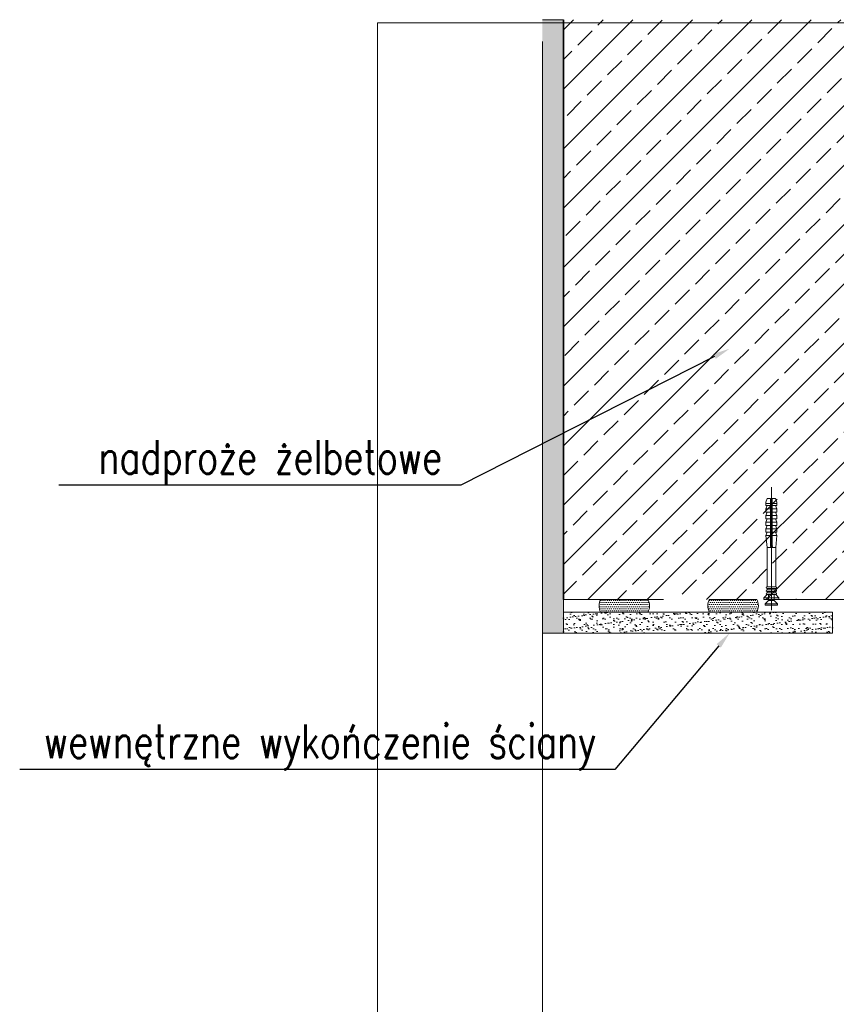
# Model space of a CAD drawing. Header units: millimetres. Extents: x -1427 to 10229, y -1578 to 5221.
# Tile 41 of 129: x 1237 to 1286, y -600 to -542. Entities that reach past the tile are written whole.
import ezdxf
from ezdxf import colors
from ezdxf.entities.mleader import LeaderData, LeaderLine
from ezdxf.math import Vec2, Vec3

# ---------------------------------------------------------------- set-up
doc = ezdxf.new("R2010")
doc.units = ezdxf.units.MM
doc.linetypes.add('DASHDOT', pattern=[25.4, 12.7, -6.35, 0, -6.35])
doc.linetypes.add('DASHED', pattern=[19.05, 12.7, -6.35])
for name, color, linetype, lineweight in [('0-S-linia-beton', 1, 'Continuous', 35), ('2_hatch_zelbet_obrys', 242, 'DASHED', 9), ('A_wymiary', 7, 'Continuous', 5), ('Akcesoria', 35, 'Continuous', 9), ('AT_1_2_WYMIARY_I_OPISY', 1, 'Continuous', 5), ('Kreskowanie', 252, 'Continuous', 5), ('Oś', 1, 'DASHDOT', 9), ('PROJ_WYMIARY', 6, 'Continuous', 13), ('Tynk', 8, 'Continuous', 18), ('Ściana', 37, 'Continuous', 18)]:
    doc.layers.add(name, color=color, linetype=linetype, lineweight=lineweight)
doc.styles.add('SIMPLEX', font='simplex.shx', dxfattribs={"width": 0.77})

# ---------------------------------------------------------------- blocks, each defined once
blk = doc.blocks.new('*U95')
at = {"layer": 'Akcesoria'}
for p, q in [((7043.99, -27716.58), (7045.99, -27715.78)), ((7043.99, -27718.58), (7043.99, -27716.58)), ((7047.99, -27715.78), (7045.99, -27715.78)), ((7046.85, -27718.58), (7046.85, -27715.78)), ((7047.99, -27716.58), (7049.99, -27715.78)), ((7047.99, -27718.58), (7047.99, -27715.78)), ((7051.99, -27715.78), (7049.99, -27715.78)), ((7049.99, -27718.58), (7049.99, -27715.78)), ((7051.99, -27716.58), (7053.99, -27715.78)), ((7051.99, -27718.58), (7051.99, -27715.78)), ((7055.99, -27715.78), (7053.99, -27715.78)), ((7053.99, -27718.58), (7053.99, -27715.78)), ((7055.99, -27716.58), (7057.99, -27715.78)), ((7055.99, -27718.58), (7055.99, -27715.78)), ((7059.99, -27715.78), (7057.99, -27715.78)), ((7057.99, -27718.58), (7057.99, -27715.78)), ((7059.99, -27716.58), (7061.99, -27715.78)), ((7059.99, -27718.58), (7059.99, -27715.78)), ((7063.99, -27715.78), (7061.99, -27715.78)), ((7061.99, -27718.58), (7061.99, -27715.78)), ((7063.99, -27716.58), (7065.99, -27715.78)), ((7063.99, -27718.58), (7063.99, -27715.78)), ((7072.99, -27716.48), (7065.99, -27715.78)), ((7065.99, -27718.58), (7065.99, -27715.78)), ((7096.45, -27716.48), (7072.99, -27716.48)), ((7072.99, -27721.68), (7072.99, -27716.48)), ((7096.45, -27716.48), (7095.65, -27716.48)), ((7096.45, -27716.48), (7096.45, -27721.68)), ((7097.45, -27716.48), (7097.45, -27721.68)), ((7098.25, -27716.48), (7097.45, -27716.48)), ((7098.25, -27716.48), (7098.25, -27721.68)), ((7099.25, -27716.48), (7099.25, -27721.68)), ((7100.05, -27716.48), (7099.25, -27716.48)), ((7100.05, -27716.48), (7100.05, -27721.68)), ((7101.05, -27716.48), (7101.05, -27721.68)), ((7101.09, -27716.48), (7101.05, -27716.48)), ((7102.99, -27714.58), (7101.09, -27716.48)), ((7101.09, -27716.48), (7101.09, -27721.68)), ((7103.99, -27714.58), (7102.99, -27714.58)), ((7102.99, -27723.58), (7102.99, -27714.58)), ((7103.99, -27723.58), (7103.99, -27714.58)), ((7106.68, -27715.43), (7104.68, -27717.43)), ((7107.38, -27715.43), (7106.68, -27715.43)), ((7106.68, -27722.73), (7106.68, -27715.43)), ((7107.38, -27722.73), (7107.38, -27715.43)), ((7071.76, -27718.58), (7043.99, -27718.58)), ((7071.76, -27719.58), (7043.99, -27719.58)), ((7043.99, -27721.58), (7043.99, -27719.58)), ((7043.99, -27721.58), (7045.99, -27722.38)), ((7047.99, -27722.38), (7045.99, -27722.38)), ((7046.85, -27722.38), (7046.85, -27719.58)), ((7047.99, -27722.38), (7047.99, -27719.58)), ((7047.99, -27721.58), (7049.99, -27722.38)), ((7049.56, -27718.98), (7050.72, -27718.58)), ((7049.56, -27719.18), (7049.56, -27718.98)), ((7049.56, -27719.18), (7050.72, -27719.58)), ((7049.99, -27722.38), (7049.99, -27719.58)), ((7051.99, -27722.38), (7049.99, -27722.38)), ((7051.99, -27722.38), (7051.99, -27719.58)), ((7051.99, -27721.58), (7053.99, -27722.38)), ((7053.99, -27722.38), (7053.99, -27719.58)), ((7055.99, -27722.38), (7053.99, -27722.38)), ((7055.99, -27722.38), (7055.99, -27719.58)), ((7055.99, -27721.58), (7057.99, -27722.38)), ((7057.99, -27722.38), (7057.99, -27719.58)), ((7059.99, -27722.38), (7057.99, -27722.38)), ((7059.99, -27722.38), (7059.99, -27719.58)), ((7059.99, -27721.58), (7061.99, -27722.38)), ((7061.99, -27722.38), (7061.99, -27719.58)), ((7063.99, -27722.38), (7061.99, -27722.38)), ((7063.99, -27722.38), (7063.99, -27719.58)), ((7063.99, -27721.58), (7065.99, -27722.38)), ((7065.99, -27722.38), (7065.99, -27719.58)), ((7072.99, -27721.68), (7065.99, -27722.38)), ((7096.45, -27721.68), (7072.99, -27721.68)), ((7098.25, -27721.68), (7097.45, -27721.68)), ((7100.05, -27721.68), (7099.25, -27721.68)), ((7104.68, -27717.43), (7100.93, -27717.43)), ((7104.68, -27720.73), (7100.93, -27720.73)), ((7101.09, -27721.68), (7101.05, -27721.68)), ((7102.99, -27723.58), (7101.09, -27721.68)), ((7104.68, -27720.73), (7104.68, -27717.43)), ((7106.68, -27722.73), (7104.68, -27720.73)), ((7103.99, -27723.58), (7102.99, -27723.58)), ((7107.38, -27722.73), (7106.68, -27722.73))]:
    blk.add_line(p, q, dxfattribs=at)
at = {"layer": 'Akcesoria', "linetype": 'DASHDOT', "ltscale": 10}
blk.add_line((7110.4, -27719.08), (7037.09, -27719.08), dxfattribs=at)
at = {"layer": 'Akcesoria'}
for centre, radius, start, end in [((7096.95, -27716.48), 0.5, 0, 180), ((7098.75, -27716.48), 0.5, 0, 180), ((7100.55, -27716.48), 0.5, 0, 180), ((7072.08, -27719.08), 0.59, 238.00803, 121.99197), ((7096.95, -27721.68), 0.5, 180, 0), ((7098.75, -27721.68), 0.5, 180, 0), ((7100.55, -27721.68), 0.5, 180, 0)]:
    blk.add_arc(centre, radius, start, end, dxfattribs=at)

msp = doc.modelspace()

# ---------------------------------------------------------------- hatches: boundary and pattern name
at = {"layer": 'Kreskowanie'}
h = msp.add_hatch(dxfattribs=at)
h.set_pattern_fill('DOTS', color=256, scale=2, angle=180.0000476, style=0)
h.set_pattern_definition([(180.0000476, (-763.14625, 658.9536), (-0.062499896, -0.125000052), [0, -0.125])])
edge = h.paths.add_edge_path()
edge.add_arc((1272.52814, -576.48836), 0.84942, 513.8031197, 566.1969754)
edge.add_line((1271.76597, -576.86334), (1274.58716, -576.86266))
edge.add_arc((1273.93896, -576.48802), 0.74868, 329.972902, 390.0271931)
edge.add_line((1274.58716, -576.11337), (1271.76597, -576.11338))
h = msp.add_hatch(dxfattribs=at)
h.set_pattern_fill('DOTS', color=256, scale=2, angle=180.0000476, style=0)
h.set_pattern_definition([(180.0000476, (-778.19949, 658.9536), (-0.062499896, -0.125000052), [0, -0.125])])
edge = h.paths.add_edge_path()
edge.add_arc((1279.00759, -576.48836), 0.84942, 513.8031197, 566.1969754)
edge.add_line((1278.24541, -576.86334), (1281.0666, -576.86266))
edge.add_arc((1280.41841, -576.48802), 0.74868, 329.972902, 390.0271931)
edge.add_line((1281.0666, -576.11337), (1278.24541, -576.11338))
at = {"layer": 'Tynk'}
h = msp.add_hatch(dxfattribs=at)
h.set_pattern_fill('AR-SAND', color=256, scale=0.01, angle=270, style=0)
h.set_pattern_definition([(307.5, (1645.23077, -1471.5976), (0.48941324, 0.01600031), [0, -0.38608, 0, -0.4318, 0, -0.41275]), (277.5, (1645.2308, -1471.5976), (0.7168251, -0.4495233), [0, -0.20828, 0, -0.34798, 0, -0.13335]), (237.5, (1645.23077, -1471.2852), (0.00143718, -0.79099237), [0, -0.127, 0, -0.4572, 0, -0.5969]), (227.5, (1645.2308, -1471.2852), (0.22292932, -0.76355645), [0, -0.0635, 0, -0.29972, 0, -0.3429])])
h.paths.add_polyline_path([(1268.308, -578.11266), (1269.558, -578.11266), (1269.558, -541.60846), (1268.308, -541.60846)])
h = msp.add_hatch(dxfattribs=at)
h.set_pattern_fill('AR-SAND', color=256, scale=0.01, angle=180, style=0)
h.set_pattern_definition([(217.5, (469.27045, -935.77807), (0.01600031, -0.48941324), [0, -0.38608, 0, -0.4318, 0, -0.41275]), (187.5, (469.27045, -935.77807), (-0.4495233, -0.7168251), [0, -0.20828, 0, -0.34798, 0, -0.13335]), (147.5, (469.58287, -935.77807), (-0.79099237, -0.00143718), [0, -0.127, 0, -0.4572, 0, -0.5969]), (137.5, (469.5829, -935.7781), (-0.76355645, -0.2229293), [0, -0.0635, 0, -0.29972, 0, -0.3429])])
h.paths.add_polyline_path([(1285.58419, -576.86266), (1285.58419, -578.11266), (1269.55801, -578.11266), (1269.55801, -576.86266)])
at = {"layer": 'Ściana'}
h = msp.add_hatch(dxfattribs=at)
h.set_pattern_fill('JIS_STN_2.5', color=256, angle=270, style=0)
h.set_pattern_definition([(225, (4086.0373, -1501.6845), (1.767767, -1.767767), []), (225, (4084.2723, -1501.6845), (1.767767, -1.767767), [1.2, -0.5])])
h.paths.add_polyline_path([(1269.558, -541.60846), (1294.558, -541.60846), (1294.558, -576.1134), (1269.558, -576.1134)])

# ---------------------------------------------------------------- linework, layer by layer
at = {"layer": '0-S-linia-beton'}
msp.add_lwpolyline([(1269.558, -576.1134), (1269.558, -541.60846)], dxfattribs=at)
at = {"layer": '2_hatch_zelbet_obrys'}
msp.add_lwpolyline([(1294.558, -541.60846), (1294.558, -576.1134), (1269.558, -576.1134), (1269.55775, -541.60846)], dxfattribs=at)
at = {"layer": 'A_wymiary'}
msp.add_lwpolyline([(1268.308, -629.36413), (1268.308, -578.11266)], dxfattribs=at)
at = {"layer": 'Kreskowanie'}
for points in [[(1274.58716, -576.86269, 0.26820311), (1274.58716, -576.1134), (1271.76597, -576.1134, 0.23267903), (1271.76597, -576.86337)], [(1281.0666, -576.86269, 0.26820311), (1281.0666, -576.1134), (1278.24541, -576.1134, 0.23267903), (1278.24541, -576.86337)]]:
    msp.add_lwpolyline(points, format="xyb", close=True, dxfattribs=at)
at = {"layer": 'Oś', "ltscale": 10}
msp.add_lwpolyline([(1258.49574, -665.11833), (1317.35889, -665.11833), (1317.35889, -541.7884), (1258.49574, -541.7884)], close=True, dxfattribs=at)
at = {"layer": 'Tynk'}
for points in [[(1268.308, -541.60846), (1269.558, -541.60846), (1269.558, -578.11266), (1268.308, -578.11266), (1268.308, -542.90938)], [(1269.55801, -576.86266), (1269.55801, -578.11266), (1285.58419, -578.11266), (1285.58419, -576.86266), (1269.55801, -576.86266)]]:
    msp.add_lwpolyline(points, dxfattribs=at)

# ---------------------------------------------------------------- block references
at = {"layer": 'PROJ_WYMIARY', "color": 2, "xscale": 0.1, "yscale": 0.1, "zscale": 0.1, "rotation": 269.9999999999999}
msp.add_blockref('*U95', (4053.85037, 134.28593), dxfattribs=at)

# ---------------------------------------------------------------- leaders
at = {"layer": 'AT_1_2_WYMIARY_I_OPISY'}
ml = msp.add_multileader_mtext('Standard', dxfattribs=at)
ml.set_content('{\\C7;nadproże żelbetowe }', color=256, style='SIMPLEX')
ml.set_leader_properties()
ml.build(insert=Vec2(0, 0))
ml.multileader.update_dxf_attribs({"text_right_attachment_type": 6, "dogleg_length": 0.36, "arrow_head_size": 1})
ctx = ml.context
ctx.base_point, ctx.char_height, ctx.arrow_head_size, ctx.landing_gap_size, ctx.plane_origin = Vec3(1239.48111, -567.9688), 2, 1, 0.2, Vec3(1289.17671, -566.70573)
ctx.right_attachment, ctx.text_align_type = 6, 2
notes = []
notes.append((ctx, [(0, (1, 1, 0), (1263.46072, -569.30214), (-1, 0), 0.9196, [(0, [(1279.44956, -561.19133)], 0, [])])]))
ctx.mtext.insert, ctx.mtext.alignment, ctx.mtext.flow_direction = Vec3(1262.34111, -566.63547), 3, 5
ml = msp.add_multileader_mtext('Standard', dxfattribs=at)
ml.set_content('{\\C7;wewnętrzne wykończenie ściany}', color=256, style='SIMPLEX')
ml.set_leader_properties()
ml.build(insert=Vec2(0, 0))
ml.multileader.update_dxf_attribs({"text_right_attachment_type": 6, "dogleg_length": 0.36, "arrow_head_size": 1})
ctx = ml.context
ctx.base_point, ctx.char_height, ctx.arrow_head_size, ctx.landing_gap_size, ctx.plane_origin = Vec3(1234.41072, -584.89013), 2, 1, 0.2, Vec3(1289.17671, -583.62705)
ctx.right_attachment, ctx.text_align_type = 6, 2
notes.append((ctx, [(0, (1, 1, 0), (1272.61699, -586.22346), (-1, 0), 0.9196, [(0, [(1279.44956, -578.11266)], 0, [])])]))
ctx.mtext.insert, ctx.mtext.alignment, ctx.mtext.flow_direction = Vec3(1271.49739, -583.5568), 3, 5
for ctx, leaders in notes:
    for number, flags, end, landing, length, lines in leaders:
        leader = LeaderData()
        leader.index, (leader.has_last_leader_line, leader.has_dogleg_vector, leader.attachment_direction) = number, flags
        leader.last_leader_point, leader.dogleg_vector, leader.dogleg_length = Vec3(end), Vec3(landing), length
        for number, points, colour, breaks in lines:
            line = LeaderLine()
            line.index, line.vertices, line.color, line.breaks = number, Vec3.list(points), colors.encode_raw_color(colour), breaks
            leader.lines.append(line)
        ctx.leaders.append(leader)

doc.saveas('drawing.dxf')
